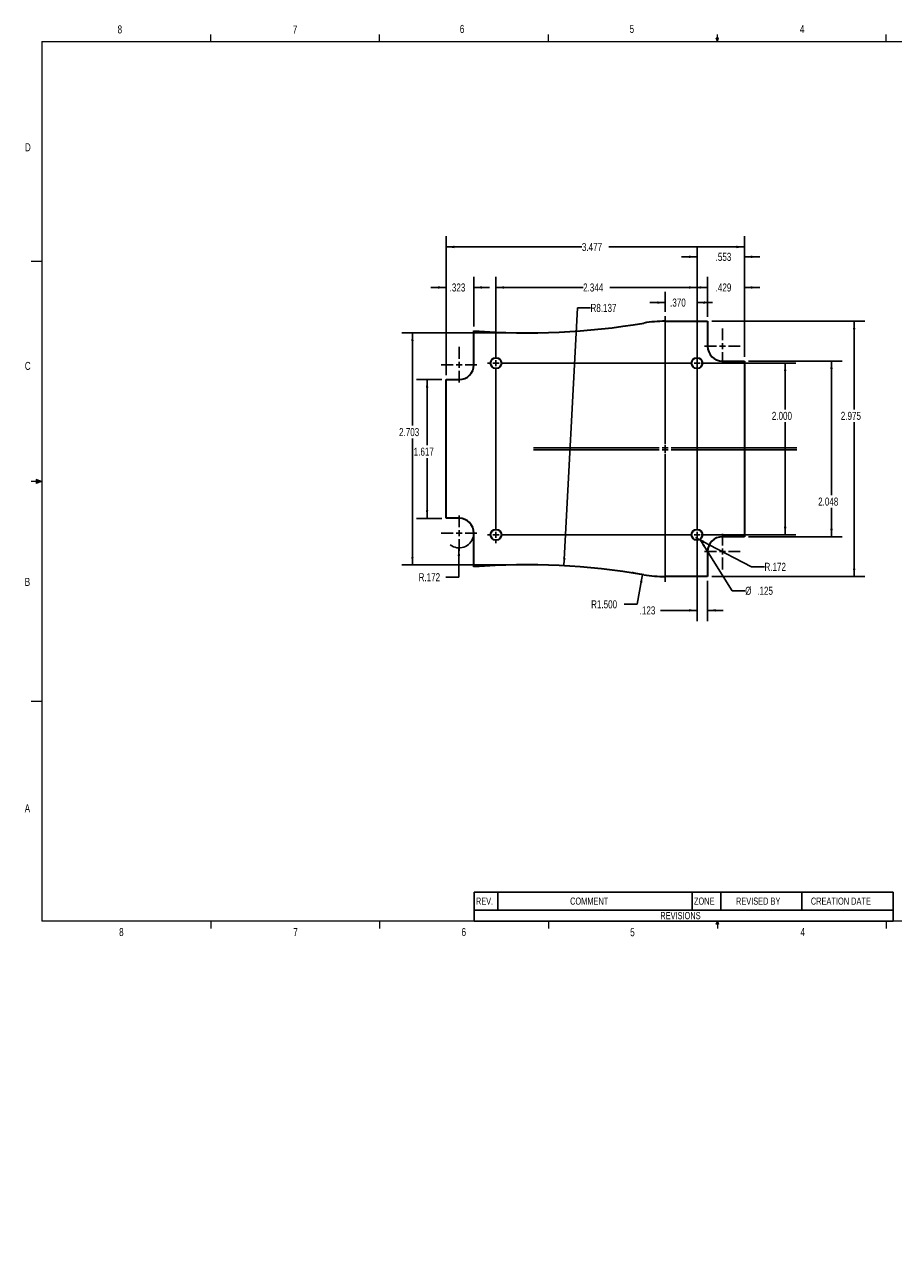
# Paper-space layout 'Sheet1' of a CAD drawing. Header units: inches. Extents: x 0.4 to 16.6, y -3.6 to 10.8.
# Tile 1 of 2: x 0.4 to 10.6, y -3.6 to 10.8. Entities that reach past the tile are written whole.
import ezdxf

# ---------------------------------------------------------------- set-up
doc = ezdxf.new("R2010")
doc.units = ezdxf.units.IN
doc.header["$MEASUREMENT"] = 0
doc.linetypes.add('SLD-Solid', pattern=[0])
doc.layers.add('SLD-0', color=7, linetype='SLD-Solid')
doc.styles.add('SLDTEXTSTYLE1', font='TXT', dxfattribs={"width": 0.75})
doc.dimstyles.new('SLDDIMSTYLE0', dxfattribs={"dimtxt": 0.09375, "dimasz": 0.09375, "dimexe": 0, "dimexo": 0.0625, "dimgap": 0.023438, "dimtad": 0, "dimtih": 1, "dimtoh": 1, "dimdec": 3, "dimrnd": 1e-09, "dimzin": 12, "dimdsep": 46, "dimtxsty": 'SLDTEXTSTYLE1', "dimsah": 1, "dimcen": 0.09, "dimadec": 0, "dimazin": 3, "dimtfac": 1, "dimtdec": 3, "dimtofl": 0, "dimtmove": 0, "dimatfit": 3, "dimfxl": 0, "dimfrac": 2, "dimtolj": 1, "dimtzin": 12, "dimarcsym": 0})
doc.dimstyles.new('SLDDIMSTYLE1', dxfattribs={"dimtxt": 0.09375, "dimasz": 0.09375, "dimexe": 0, "dimexo": 0.0625, "dimgap": 0.023438, "dimtad": 0, "dimtih": 1, "dimtoh": 1, "dimdec": 3, "dimrnd": 1e-09, "dimzin": 12, "dimdsep": 46, "dimtxsty": 'SLDTEXTSTYLE1', "dimsah": 1, "dimcen": 0, "dimadec": 0, "dimazin": 3, "dimtfac": 1, "dimtdec": 3, "dimtofl": 0, "dimtmove": 0, "dimatfit": 3, "dimfxl": 0, "dimfrac": 2, "dimtolj": 1, "dimtzin": 12, "dimarcsym": 0})
doc.dimstyles.new('SLDDIMSTYLE2', dxfattribs={"dimtxt": 0.09375, "dimasz": 0.09375, "dimexe": 0, "dimexo": 0.0625, "dimgap": 0.023438, "dimtad": 0, "dimtih": 1, "dimtoh": 1, "dimdec": 3, "dimrnd": 1e-09, "dimzin": 4, "dimdsep": 46, "dimtxsty": 'SLDTEXTSTYLE1', "dimsah": 1, "dimcen": 0.09, "dimadec": 0, "dimazin": 1, "dimtfac": 1, "dimtdec": 3, "dimtofl": 0, "dimtmove": 0, "dimatfit": 3, "dimfxl": 0, "dimfrac": 2, "dimtolj": 1, "dimtzin": 12, "dimarcsym": 0})
doc.dimstyles.new('SLDDIMSTYLE3', dxfattribs={"dimtxt": 0.09375, "dimasz": 0.09375, "dimexe": 0, "dimexo": 0.0625, "dimgap": 0.023438, "dimtad": 0, "dimtih": 1, "dimtoh": 1, "dimdec": 3, "dimrnd": 1e-09, "dimzin": 12, "dimdsep": 46, "dimtxsty": 'SLDTEXTSTYLE1', "dimsah": 1, "dimcen": 0.09, "dimadec": 0, "dimazin": 3, "dimtfac": 1, "dimtdec": 3, "dimtmove": 0, "dimatfit": 0, "dimfxl": 0, "dimfrac": 2, "dimtolj": 1, "dimtzin": 12, "dimarcsym": 0})
doc.dimstyles.new('SLDDIMSTYLE4', dxfattribs={"dimtxt": 0.09375, "dimasz": 0.09375, "dimexe": 0, "dimexo": 0.0625, "dimgap": 0.023438, "dimtad": 0, "dimtih": 1, "dimtoh": 1, "dimdec": 3, "dimrnd": 1e-09, "dimzin": 12, "dimdsep": 46, "dimtxsty": 'SLDTEXTSTYLE1', "dimsah": 1, "dimcen": 0, "dimadec": 0, "dimazin": 3, "dimtfac": 1, "dimtdec": 3, "dimtofl": 0, "dimtmove": 0, "dimatfit": 3, "dimfxl": 0, "dimfrac": 2, "dimtolj": 1, "dimtzin": 12, "dimarcsym": 0})
doc.dimstyles.new('SLDDIMSTYLE5', dxfattribs={"dimtxt": 0.09375, "dimasz": 0.09375, "dimexe": 0, "dimexo": 0.0625, "dimgap": 0.023438, "dimtad": 0, "dimtih": 1, "dimtoh": 1, "dimdec": 3, "dimrnd": 1e-09, "dimzin": 12, "dimdsep": 46, "dimtxsty": 'SLDTEXTSTYLE1', "dimsah": 1, "dimcen": 0, "dimadec": 0, "dimazin": 3, "dimtfac": 1, "dimtdec": 3, "dimtofl": 0, "dimtmove": 1, "dimatfit": 3, "dimfxl": 0, "dimfrac": 2, "dimtolj": 1, "dimtzin": 12, "dimarcsym": 0})
doc.dimstyles.new('SLDDIMSTYLE6', dxfattribs={"dimtxt": 0.09375, "dimasz": 0.09375, "dimexe": 0, "dimexo": 0.0625, "dimgap": 0.023438, "dimtad": 0, "dimtih": 1, "dimtoh": 1, "dimdec": 3, "dimrnd": 1e-09, "dimzin": 4, "dimdsep": 46, "dimtxsty": 'SLDTEXTSTYLE1', "dimsah": 1, "dimcen": 0, "dimadec": 0, "dimazin": 1, "dimtfac": 1, "dimtdec": 3, "dimtofl": 0, "dimtmove": 0, "dimatfit": 3, "dimfxl": 0, "dimfrac": 2, "dimtolj": 1, "dimtzin": 12, "dimarcsym": 0})
doc.dimstyles.new('SLDDIMSTYLE7', dxfattribs={"dimtxt": 0.09375, "dimasz": 0.09375, "dimexe": 0, "dimexo": 0.0625, "dimgap": 0.023438, "dimtad": 0, "dimtih": 1, "dimtoh": 1, "dimdec": 3, "dimrnd": 1e-09, "dimzin": 4, "dimdsep": 46, "dimtxsty": 'SLDTEXTSTYLE1', "dimsah": 1, "dimcen": 0.09, "dimadec": 0, "dimazin": 1, "dimtfac": 1, "dimtdec": 3, "dimtmove": 0, "dimatfit": 0, "dimfxl": 0, "dimfrac": 2, "dimtolj": 1, "dimtzin": 12, "dimarcsym": 0})

# ---------------------------------------------------------------- blocks, each defined once
blk = doc.blocks.new('SW_TABLEANNOTATION_0')
at = {"layer": 'SLD-0', "color": 0}
for p, q in [((0, 0), (0, -0.209)), ((0, 0), (0.278, 0)), ((0.278, 0), (0.278, -0.209)), ((0.278, 0), (2.542, 0)), ((2.542, 0), (2.542, -0.209)), ((2.542, 0), (2.875, 0)), ((2.875, 0), (2.875, -0.209)), ((2.875, 0), (3.819, 0)), ((3.819, 0), (3.819, -0.209)), ((3.819, 0), (4.886, 0)), ((4.886, 0), (4.886, -0.209)), ((0, -0.209), (0, -0.338)), ((0, -0.209), (0.278, -0.209)), ((0.278, -0.209), (2.542, -0.209)), ((2.542, -0.209), (2.875, -0.209)), ((2.875, -0.209), (3.819, -0.209)), ((3.819, -0.209), (4.886, -0.209)), ((4.886, -0.209), (4.886, -0.338)), ((0, -0.338), (0.278, -0.338)), ((0.278, -0.338), (2.542, -0.338)), ((2.542, -0.338), (2.875, -0.338)), ((2.875, -0.338), (3.819, -0.338)), ((3.819, -0.338), (4.886, -0.338))]:
    blk.add_line(p, q, dxfattribs=at)
at = {"layer": 'SLD-0', "color": 0, "attachment_point": 1, "style": 'SLDTEXTSTYLE1'}
for s, insert, char_height in [('REV.', (0.021, -0.062), 0.0833), ('COMMENT', (1.119, -0.062), 0.0833), ('ZONE', (2.563, -0.062), 0.0833), ('REVISED BY', (3.053, -0.062), 0.0833), ('CREATION DATE', (3.926, -0.062), 0.08333), ('REVISIONS', (2.171, -0.231), 0.0833)]:
    blk.add_mtext(s, dxfattribs=dict(at, insert=insert, char_height=char_height))
blk = doc.blocks.new('_D')
at = {"layer": 'SLD-0'}
for p, q in [((8.866, 6.92), (9.957, 6.92)), ((9.832, 6.92), (9.832, 5.357)), ((9.832, 4.872), (9.832, 5.208)), ((8.866, 4.872), (9.957, 4.872))]:
    blk.add_line(p, q, dxfattribs=at)
for points in [[(9.832, 6.92), (9.817, 6.826), (9.846, 6.826)], [(9.832, 4.872), (9.846, 4.966), (9.817, 4.966)]]:
    blk.add_solid(points, dxfattribs=at)
at = {"layer": 'SLD-0', "insert": (9.676, 5.329), "char_height": 0.0937, "attachment_point": 1, "style": 'SLDTEXTSTYLE1'}
blk.add_mtext('2.048', dxfattribs=at)
blk = doc.blocks.new('_D_1')
at = {"layer": 'SLD-0'}
for p, q in [((8.437, 7.384), (10.221, 7.384)), ((10.096, 7.384), (10.096, 6.357)), ((10.096, 4.408), (10.096, 6.208)), ((8.437, 4.408), (10.221, 4.408))]:
    blk.add_line(p, q, dxfattribs=at)
for points in [[(10.096, 7.384), (10.082, 7.29), (10.11, 7.29)], [(10.096, 4.408), (10.11, 4.502), (10.082, 4.502)]]:
    blk.add_solid(points, dxfattribs=at)
at = {"layer": 'SLD-0', "insert": (9.94, 6.328), "char_height": 0.0937, "attachment_point": 1, "style": 'SLDTEXTSTYLE1'}
blk.add_mtext('2.975', dxfattribs=at)
blk = doc.blocks.new('_D_2')
at = {"layer": 'SLD-0'}
for p, q in [((6.23, 7.248), (4.821, 7.248)), ((4.946, 7.248), (4.946, 6.168)), ((4.946, 4.544), (4.946, 6.019)), ((6.23, 4.544), (4.821, 4.544))]:
    blk.add_line(p, q, dxfattribs=at)
for points in [[(4.946, 7.248), (4.932, 7.154), (4.96, 7.154)], [(4.946, 4.544), (4.96, 4.638), (4.932, 4.638)]]:
    blk.add_solid(points, dxfattribs=at)
at = {"layer": 'SLD-0', "insert": (4.79, 6.139), "char_height": 0.0937, "attachment_point": 1, "style": 'SLDTEXTSTYLE1'}
blk.add_mtext('2.703', dxfattribs=at)
blk = doc.blocks.new('_D_3')
at = {"layer": 'SLD-0'}
for p, q in [((6.712, 4.533), (6.872, 7.54)), ((6.872, 7.54), (7.022, 7.54))]:
    blk.add_line(p, q, dxfattribs=at)
blk.add_solid([(6.712, 4.533), (6.732, 4.626), (6.703, 4.627)], dxfattribs=at)
at = {"layer": 'SLD-0', "insert": (7.022, 7.586), "char_height": 0.0937, "attachment_point": 1, "style": 'SLDTEXTSTYLE1'}
blk.add_mtext('R8.137', dxfattribs=at)
blk = doc.blocks.new('_D_4')
at = {"layer": 'SLD-0'}
for p, q in [((8.314, 6.896), (9.417, 6.896)), ((9.292, 6.896), (9.292, 6.357)), ((9.292, 4.896), (9.292, 6.208)), ((8.314, 4.896), (9.417, 4.896))]:
    blk.add_line(p, q, dxfattribs=at)
for points in [[(9.292, 6.896), (9.277, 6.802), (9.306, 6.802)], [(9.292, 4.896), (9.306, 4.99), (9.277, 4.99)]]:
    blk.add_solid(points, dxfattribs=at)
at = {"layer": 'SLD-0', "insert": (9.136, 6.328), "char_height": 0.0937, "attachment_point": 1, "style": 'SLDTEXTSTYLE1'}
blk.add_mtext('2.000', dxfattribs=at)
blk = doc.blocks.new('_D_5')
at = {"layer": 'SLD-0'}
for p, q in [((5.29, 6.704), (4.992, 6.704)), ((5.117, 6.704), (5.117, 5.939)), ((5.117, 5.087), (5.117, 5.79)), ((5.29, 5.087), (4.992, 5.087))]:
    blk.add_line(p, q, dxfattribs=at)
for points in [[(5.117, 6.704), (5.103, 6.611), (5.131, 6.611)], [(5.117, 5.087), (5.131, 5.181), (5.103, 5.181)]]:
    blk.add_solid(points, dxfattribs=at)
at = {"layer": 'SLD-0', "insert": (4.961, 5.911), "char_height": 0.0937, "attachment_point": 1, "style": 'SLDTEXTSTYLE1'}
blk.add_mtext('1.617', dxfattribs=at)
blk = doc.blocks.new('_D_6')
at = {"layer": 'SLD-0'}
for p, q in [((5.34, 6.754), (5.34, 7.902)), ((5.662, 7.321), (5.662, 7.902)), ((5.34, 7.777), (5.159, 7.777)), ((5.662, 7.777), (5.843, 7.777))]:
    blk.add_line(p, q, dxfattribs=at)
for points in [[(5.34, 7.777), (5.246, 7.792), (5.246, 7.763)], [(5.662, 7.777), (5.756, 7.763), (5.756, 7.792)]]:
    blk.add_solid(points, dxfattribs=at)
at = {"layer": 'SLD-0', "insert": (5.38, 7.824), "char_height": 0.0937, "attachment_point": 1, "style": 'SLDTEXTSTYLE1'}
blk.add_mtext('.323', dxfattribs=at)
blk = doc.blocks.new('_D_7')
at = {"layer": 'SLD-0'}
for p, q in [((8.264, 4.846), (8.264, 3.89)), ((8.387, 4.358), (8.387, 3.89)), ((8.264, 4.015), (7.838, 4.015)), ((8.387, 4.015), (8.567, 4.015))]:
    blk.add_line(p, q, dxfattribs=at)
for points in [[(8.264, 4.015), (8.17, 4.029), (8.17, 4)], [(8.387, 4.015), (8.481, 4), (8.481, 4.029)]]:
    blk.add_solid(points, dxfattribs=at)
at = {"layer": 'SLD-0', "insert": (7.595, 4.061), "char_height": 0.0937, "attachment_point": 1, "style": 'SLDTEXTSTYLE1'}
blk.add_mtext('.123', dxfattribs=at)
blk = doc.blocks.new('_D_8')
at = {"layer": 'SLD-0'}
for p, q in [((8.264, 6.946), (8.264, 8.26)), ((8.816, 6.97), (8.816, 8.26)), ((8.264, 8.135), (8.084, 8.135)), ((8.816, 8.135), (8.997, 8.135))]:
    blk.add_line(p, q, dxfattribs=at)
for points in [[(8.264, 8.135), (8.17, 8.149), (8.17, 8.12)], [(8.816, 8.135), (8.91, 8.12), (8.91, 8.149)]]:
    blk.add_solid(points, dxfattribs=at)
at = {"layer": 'SLD-0', "insert": (8.481, 8.181), "char_height": 0.0937, "attachment_point": 1, "style": 'SLDTEXTSTYLE1'}
blk.add_mtext('.553', dxfattribs=at)
blk = doc.blocks.new('_D_9')
at = {"layer": 'SLD-0'}
for p, q in [((8.387, 7.434), (8.387, 7.902)), ((8.816, 6.97), (8.816, 7.902)), ((8.387, 7.777), (8.207, 7.777)), ((8.816, 7.777), (8.997, 7.777))]:
    blk.add_line(p, q, dxfattribs=at)
for points in [[(8.387, 7.777), (8.293, 7.792), (8.293, 7.763)], [(8.816, 7.777), (8.91, 7.763), (8.91, 7.792)]]:
    blk.add_solid(points, dxfattribs=at)
at = {"layer": 'SLD-0', "insert": (8.481, 7.824), "char_height": 0.0937, "attachment_point": 1, "style": 'SLDTEXTSTYLE1'}
blk.add_mtext('.429', dxfattribs=at)
blk = doc.blocks.new('_D_10')
at = {"layer": 'SLD-0'}
for p, q in [((5.92, 6.946), (5.92, 7.902)), ((8.264, 6.946), (8.264, 7.902)), ((5.92, 7.777), (6.936, 7.777)), ((8.264, 7.777), (7.248, 7.777))]:
    blk.add_line(p, q, dxfattribs=at)
for points in [[(5.92, 7.777), (6.014, 7.763), (6.014, 7.792)], [(8.264, 7.777), (8.17, 7.792), (8.17, 7.763)]]:
    blk.add_solid(points, dxfattribs=at)
at = {"layer": 'SLD-0', "insert": (6.936, 7.824), "char_height": 0.0937, "attachment_point": 1, "style": 'SLDTEXTSTYLE1'}
blk.add_mtext('2.344', dxfattribs=at)
blk = doc.blocks.new('_D_11')
at = {"layer": 'SLD-0'}
for p, q in [((5.34, 6.754), (5.34, 8.375)), ((8.816, 6.97), (8.816, 8.375)), ((5.34, 8.25), (6.922, 8.25)), ((8.816, 8.25), (7.234, 8.25))]:
    blk.add_line(p, q, dxfattribs=at)
for points in [[(5.34, 8.25), (5.434, 8.235), (5.434, 8.264)], [(8.816, 8.25), (8.723, 8.264), (8.723, 8.235)]]:
    blk.add_solid(points, dxfattribs=at)
at = {"layer": 'SLD-0', "insert": (6.922, 8.296), "char_height": 0.0937, "attachment_point": 1, "style": 'SLDTEXTSTYLE1'}
blk.add_mtext('3.477', dxfattribs=at)
blk = doc.blocks.new('_D_12')
at = {"layer": 'SLD-0'}
for p, q in [((8.297, 4.843), (8.675, 4.244)), ((8.675, 4.244), (8.825, 4.244))]:
    blk.add_line(p, q, dxfattribs=at)
blk.add_solid([(8.297, 4.843), (8.335, 4.756), (8.359, 4.771)], dxfattribs=at)
at = {"layer": 'SLD-0', "char_height": 0.0937, "attachment_point": 1, "style": 'SLDTEXTSTYLE1'}
for s, insert in [('%%c', (8.825, 4.29)), ('.125', (8.966, 4.29))]:
    blk.add_mtext(s, dxfattribs=dict(at, insert=insert))
blk = doc.blocks.new('_D_13')
at = {"layer": 'SLD-0'}
for p, q in [((8.406, 4.779), (8.246, 4.862)), ((8.406, 4.779), (8.9, 4.523)), ((8.9, 4.523), (9.05, 4.523))]:
    blk.add_line(p, q, dxfattribs=at)
blk.add_solid([(8.406, 4.779), (8.33, 4.835), (8.317, 4.809)], dxfattribs=at)
at = {"layer": 'SLD-0', "insert": (9.05, 4.569), "char_height": 0.0937, "attachment_point": 1, "style": 'SLDTEXTSTYLE1'}
blk.add_mtext('R.172', dxfattribs=at)
blk = doc.blocks.new('_D_14')
at = {"layer": 'SLD-0'}
for p, q in [((5.488, 4.742), (5.486, 4.402)), ((5.486, 4.402), (5.336, 4.402))]:
    blk.add_line(p, q, dxfattribs=at)
blk.add_arc((5.49, 4.915), 0.172, 233.6328, 343.8353, dxfattribs=at)
blk.add_solid([(5.488, 4.742), (5.473, 4.649), (5.502, 4.649)], dxfattribs=at)
at = {"layer": 'SLD-0', "insert": (5.018, 4.448), "char_height": 0.0937, "attachment_point": 1, "style": 'SLDTEXTSTYLE1'}
blk.add_mtext('R.172', dxfattribs=at)
blk = doc.blocks.new('_D_15')
at = {"layer": 'SLD-0'}
for p, q in [((7.629, 4.432), (7.566, 4.086)), ((7.566, 4.086), (7.416, 4.086))]:
    blk.add_line(p, q, dxfattribs=at)
blk.add_arc((7.894, 5.908), 1.5, 255.0444, 258.452, dxfattribs=at)
blk.add_solid([(7.629, 4.432), (7.598, 4.342), (7.626, 4.337)], dxfattribs=at)
at = {"layer": 'SLD-0', "insert": (7.029, 4.132), "char_height": 0.0937, "attachment_point": 1, "style": 'SLDTEXTSTYLE1'}
blk.add_mtext('R1.500', dxfattribs=at)
blk = doc.blocks.new('_D_16')
at = {"layer": 'SLD-0'}
for p, q in [((7.894, 7.493), (7.894, 7.726)), ((8.264, 4.946), (8.264, 7.726)), ((7.894, 7.601), (7.714, 7.601)), ((8.264, 7.601), (8.444, 7.601))]:
    blk.add_line(p, q, dxfattribs=at)
for points in [[(7.894, 7.601), (7.8, 7.616), (7.8, 7.587)], [(8.264, 7.601), (8.358, 7.587), (8.358, 7.616)]]:
    blk.add_solid(points, dxfattribs=at)
at = {"layer": 'SLD-0', "insert": (7.95, 7.648), "char_height": 0.0937, "attachment_point": 1, "style": 'SLDTEXTSTYLE1'}
blk.add_mtext('.370', dxfattribs=at)
blk = doc.blocks.new('SW_CENTERMARKSYMBOL_0')
at = {"layer": 'SLD-0', "color": 0}
for p, q in [((0, 0.07), (0, 0.207)), ((-0.07, 0), (-0.207, 0)), ((0, 0), (-0.035, 0)), ((0, 0), (0, 0.035)), ((0, 0), (0, -0.035)), ((0, 0), (0.035, 0)), ((0.07, 0), (0.207, 0)), ((0, -0.07), (0, -0.207))]:
    blk.add_line(p, q, dxfattribs=at)
blk = doc.blocks.new('SW_CENTERMARKSYMBOL_1')
at = {"layer": 'SLD-0', "color": 0}
for p, q in [((0, 0.07), (0, 0.207)), ((-0.07, 0), (-0.207, 0)), ((0, 0), (-0.035, 0)), ((0, 0), (0, 0.035)), ((0, 0), (0, -0.035)), ((0, 0), (0.035, 0)), ((0.07, 0), (0.207, 0)), ((0, -0.07), (0, -0.207))]:
    blk.add_line(p, q, dxfattribs=at)
blk = doc.blocks.new('SW_CENTERMARKSYMBOL_2')
at = {"layer": 'SLD-0', "color": 0}
for p, q in [((0, 0.07), (0, 1.535)), ((-0.07, 0), (-1.535, 0)), ((0, 0), (-0.035, 0)), ((0, 0), (0, 0.035)), ((0, 0), (0, -0.035)), ((0, 0), (0.035, 0)), ((0.07, 0), (1.535, 0)), ((0, -0.07), (0, -1.535))]:
    blk.add_line(p, q, dxfattribs=at)
blk = doc.blocks.new('SW_CENTERMARKSYMBOL_3')
at = {"layer": 'SLD-0', "color": 0}
for p, q in [((0, 0.07), (0, 0.207)), ((-0.07, 0), (-0.207, 0)), ((0, 0), (-0.035, 0)), ((0, 0), (0, 0.035)), ((0, 0), (0, -0.035)), ((0, 0), (0.035, 0)), ((0.07, 0), (0.207, 0)), ((0, -0.07), (0, -0.207))]:
    blk.add_line(p, q, dxfattribs=at)
blk = doc.blocks.new('SW_CENTERMARKSYMBOL_4')
at = {"layer": 'SLD-0', "color": 0}
for p, q in [((0, 0.07), (0, 0.207)), ((-0.07, 0), (-0.207, 0)), ((0, 0), (-0.035, 0)), ((0, 0), (0, 0.035)), ((0, 0), (0, -0.035)), ((0, 0), (0.035, 0)), ((0.07, 0), (0.207, 0)), ((0, -0.07), (0, -0.207))]:
    blk.add_line(p, q, dxfattribs=at)
blk = doc.blocks.new('SW_CENTERMARKSYMBOL_5')
at = {"layer": 'SLD-0', "color": 0}
for p, q in [((0, 0.07), (0, 1.535)), ((-0.07, 0), (-1.535, 0)), ((0, 0), (-0.035, 0)), ((0, 0), (0, 0.035)), ((0, 0), (0, -0.035)), ((0, 0), (0.035, 0)), ((0.07, 0), (1.535, 0)), ((0, -0.07), (0, -1.535))]:
    blk.add_line(p, q, dxfattribs=at)
blk = doc.blocks.new('SW_CENTERMARKSYMBOL_6')
at = {"layer": 'SLD-0', "color": 0}
for p, q in [((0, 2.07), (0, 2.0975)), ((0, 2), (0, 2.035)), ((2.3435, 2.07), (2.3435, 2.0975)), ((2.3435, 2), (2.3435, 2.035)), ((-0.07, 2), (-0.0975, 2)), ((0, 2), (-0.035, 2)), ((0, 2), (0, 1.965)), ((0, 2), (0.035, 2)), ((0, 0.07), (0, 1.93)), ((0.07, 2), (2.2735, 2)), ((2.3435, 2), (2.3085, 2)), ((2.3435, 2), (2.3435, 1.965)), ((2.3435, 2), (2.3785, 2)), ((2.3435, 0.07), (2.3435, 1.93)), ((2.4135, 2), (2.441, 2)), ((-0.07, 0), (-0.0975, 0)), ((0, 0), (-0.035, 0)), ((0, 0), (0, 0.035)), ((0, 0), (0, -0.035)), ((0, 0), (0.035, 0)), ((0.07, 0), (2.2735, 0)), ((2.3435, 0), (2.3085, 0)), ((2.3435, 0), (2.3435, 0.035)), ((2.3435, 0), (2.3435, -0.035)), ((2.3435, 0), (2.3785, 0)), ((2.4135, 0), (2.441, 0)), ((0, -0.07), (0, -0.0975)), ((2.3435, -0.07), (2.3435, -0.0975))]:
    blk.add_line(p, q, dxfattribs=at)

psp = doc.layouts.new('Sheet1')

# ---------------------------------------------------------------- linework, layer by layer
at = {"color": 7, "linetype": 'SLD-Solid', "lineweight": 18}
for p, q in [((2.5948, 10.6421), (2.5948, 10.7269)), ((4.5635, 10.6421), (4.5635, 10.7269)), ((6.5323, 10.6421), (6.5323, 10.7269)), ((8.501, 10.6421), (8.4878, 10.684)), ((8.5136, 10.684), (8.4878, 10.684)), ((8.494, 10.684), (8.501, 10.6421)), ((8.501, 10.6421), (8.501, 10.7269)), ((8.501, 10.6421), (8.5136, 10.684)), ((8.5059, 10.684), (8.501, 10.6421)), ((10.4698, 10.6421), (10.4698, 10.7269)), ((0.6263, 10.6421), (16.3763, 10.6421)), ((0.6263, 10.6421), (0.6263, 0.3921)), ((0.6263, 8.0796), (0.5013, 8.0796)), ((0.6263, 5.5171), (0.5013, 5.5171)), ((0.5591, 5.5411), (0.5591, 5.4945)), ((0.6263, 5.5171), (0.5591, 5.5411)), ((0.6263, 5.5171), (0.5591, 5.5261)), ((0.6263, 5.5171), (0.5591, 5.5068)), ((0.6263, 5.5171), (0.5591, 5.4945)), ((0.6263, 2.9546), (0.5013, 2.9546)), ((16.3763, 0.3921), (0.6263, 0.3921)), ((2.5948, 0.3921), (2.5948, 0.3073)), ((4.5635, 0.3921), (4.5635, 0.3073)), ((6.5323, 0.3921), (6.5323, 0.3073)), ((8.4878, 0.3575), (8.501, 0.3921)), ((8.5136, 0.3575), (8.4878, 0.3575)), ((8.501, 0.3921), (8.501, 0.3073)), ((8.501, 0.3921), (8.5136, 0.3575)), ((10.4698, 0.3921), (10.4698, 0.3073))]:
    psp.add_line(p, q, dxfattribs=at)
at = {"color": 7, "linetype": 'SLD-Solid', "lineweight": 35}
for p, q in [((7.8941, 7.3836), (8.3871, 7.3836)), ((8.3871, 7.3836), (8.3871, 7.0925)), ((5.6623, 6.877), (5.6623, 7.271)), ((8.5596, 6.92), (8.8164, 6.92)), ((8.8164, 6.92), (8.8164, 4.872)), ((5.3398, 5.0875), (5.3398, 6.7045)), ((5.3398, 6.7045), (5.4898, 6.7045)), ((5.4898, 5.0875), (5.3398, 5.0875)), ((5.6623, 4.5209), (5.6623, 4.915)), ((8.8164, 4.872), (8.5596, 4.872)), ((8.3871, 4.6995), (8.3871, 4.4084)), ((8.3871, 4.4084), (7.8941, 4.4084))]:
    psp.add_line(p, q, dxfattribs=at)
for centre in [(5.9204, 6.896), (8.2639, 6.896), (5.9204, 4.896), (8.2639, 4.896)]:
    psp.add_circle(centre, 0.0625, dxfattribs=at)
for centre, radius, start, end in [((6.2804, 15.3849), 8.1374, 265.64385, 279.63889), ((7.8941, 5.8836), 1.5, 90, 99.63889), ((8.5596, 7.0925), 0.1725, 180, 270), ((5.4898, 6.877), 0.1725, 270, 0), ((5.4898, 4.915), 0.1725, 0, 90), ((8.5596, 4.6995), 0.1725, 90, 180), ((6.2804, -3.593), 8.1374, 80.36111, 94.35615), ((7.8941, 5.9084), 1.5, 260.36111, 270)]:
    psp.add_arc(centre, radius, start, end, dxfattribs=at)

# ---------------------------------------------------------------- block references
at = {"layer": 'SLD-0'}
for name, p in [('SW_CENTERMARKSYMBOL_2', (7.8941, 5.9084)), ('SW_CENTERMARKSYMBOL_5', (7.8941, 5.8836)), ('SW_CENTERMARKSYMBOL_0', (8.5596, 7.0925)), ('SW_CENTERMARKSYMBOL_4', (5.4898, 6.877)), ('SW_CENTERMARKSYMBOL_6', (5.9204, 4.896)), ('SW_CENTERMARKSYMBOL_3', (5.4898, 4.915)), ('SW_CENTERMARKSYMBOL_1', (8.5596, 4.6995)), ('SW_TABLEANNOTATION_0', (5.6651, 0.7303))]:
    psp.add_blockref(name, p, dxfattribs=at)

# ---------------------------------------------------------------- texts
at = {"color": 7, "linetype": 'Continuous', "lineweight": 0, "char_height": 0.0937, "attachment_point": 1, "style": 'SLDTEXTSTYLE1'}
for s, insert in [('8', (1.5091, 10.8315)), ('7', (3.551, 10.8287)), ('6', (5.4987, 10.8367)), ('5', (7.4787, 10.8373)), ('4', (9.4643, 10.8357)), ('D', (0.4286, 9.4575)), ('C', (0.4273, 6.9103)), ('B', (0.4264, 4.3932)), ('A', (0.426, 1.7559)), ('8', (1.5268, 0.313)), ('7', (3.5574, 0.3133)), ('6', (5.5188, 0.3137)), ('5', (7.4851, 0.3106)), ('4', (9.4701, 0.3137))]:
    psp.add_mtext(s, dxfattribs=dict(at, insert=insert))

# ---------------------------------------------------------------- dimensions: what is measured, and where the dimension line sits
at = {"layer": 'SLD-0'}
for base, p1, p2, dimstyle, picture, middle in [((8.8164, 8.2497), (5.3398, 6.7045), (8.8164, 6.92), 'SLDDIMSTYLE0', '_D_11', (7.0781, 8.2497)), ((8.2639140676, 8.1347434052), (8.8164140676, 6.9199882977), (8.2639140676, 6.8959855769), 'SLDDIMSTYLE3', '_D_8', (8.6017618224, 8.1347434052)), ((5.6623, 7.77729), (5.33978, 6.70449), (5.6623, 7.27104), 'SLDDIMSTYLE3', '_D_6', (5.50104, 7.77729)), ((5.9204140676, 7.7772889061), (8.2639140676, 6.8959855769), (5.9204140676, 6.8959855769), 'SLDDIMSTYLE0', '_D_10', (7.0921640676, 7.7772889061)), ((8.8164, 7.7773), (8.3871, 7.3836), (8.8164, 6.92), 'SLDDIMSTYLE3', '_D_9', (8.6018, 7.7773)), ((7.8941, 7.6015), (8.2639, 4.896), (7.8941, 7.4434), 'SLDDIMSTYLE7', '_D_16', (8.0715, 7.6015)), ((8.3871, 4.0147), (8.2639, 4.896), (8.3871, 4.4084), 'SLDDIMSTYLE3', '_D_7', (7.7164, 4.0147))]:
    dim = psp.add_linear_dim(base=base, p1=p1, p2=p2, dimstyle=dimstyle, dxfattribs=at)
    dim.commit()
    dim.dimension.update_dxf_attribs({"geometry": picture, "text_midpoint": middle, "dimtype": 160})
for center, mpoint, dimstyle, picture, middle in [((6.2804, -3.593), (6.7125, 4.533), 'SLDDIMSTYLE1', '_D_3', (7.2161, 7.5396)), ((7.8941, 5.9084), (7.6286, 4.4321), 'SLDDIMSTYLE6', '_D_15', (7.2227, 4.0861)), ((5.489807, 4.914986), (5.488487, 4.742493), 'SLDDIMSTYLE1', '_D_14', (5.176766, 4.401737)), ((8.5596, 4.6995), (8.4065, 4.7789), 'SLDDIMSTYLE5', '_D_13', (9.2089, 4.523))]:
    dim = psp.add_radius_dim(center=center, mpoint=mpoint, dimstyle=dimstyle, dxfattribs=at)
    dim.commit()
    dim.dimension.update_dxf_attribs({"geometry": picture, "text_midpoint": middle, "dimtype": 164})
for base, p1, p2, dimstyle, picture, middle in [((10.096, 4.4084), (8.3871, 7.3836), (8.3871, 4.4084), 'SLDDIMSTYLE0', '_D_1', (10.096, 6.2821)), ((4.9461, 7.2475), (6.2804, 4.5444), (6.2804, 7.2475), 'SLDDIMSTYLE0', '_D_2', (4.9461, 6.093)), ((9.2917, 6.896), (8.2639, 4.896), (8.2639, 6.896), 'SLDDIMSTYLE2', '_D_4', (9.2917, 6.2821)), ((9.8319, 4.872), (8.8164, 6.92), (8.8164, 4.872), 'SLDDIMSTYLE0', '_D', (9.8319, 5.2827)), ((5.1169, 5.0875), (5.3398, 6.7045), (5.3398, 5.0875), 'SLDDIMSTYLE0', '_D_5', (5.1169, 5.8646))]:
    dim = psp.add_linear_dim(base=base, p1=p1, p2=p2, angle=90, dimstyle=dimstyle, dxfattribs=at)
    dim.commit()
    dim.dimension.update_dxf_attribs({"geometry": picture, "text_midpoint": middle, "dimtype": 160})
dim = psp.add_diameter_dim_2p(p1=(8.2306, 4.9489), p2=(8.2972, 4.8431), dimstyle='SLDDIMSTYLE4', dxfattribs=at)
dim.commit()
dim.dimension.update_dxf_attribs({"geometry": '_D_12', "text_midpoint": (9.0168, 4.244), "dimtype": 163})

doc.saveas('drawing.dxf')
